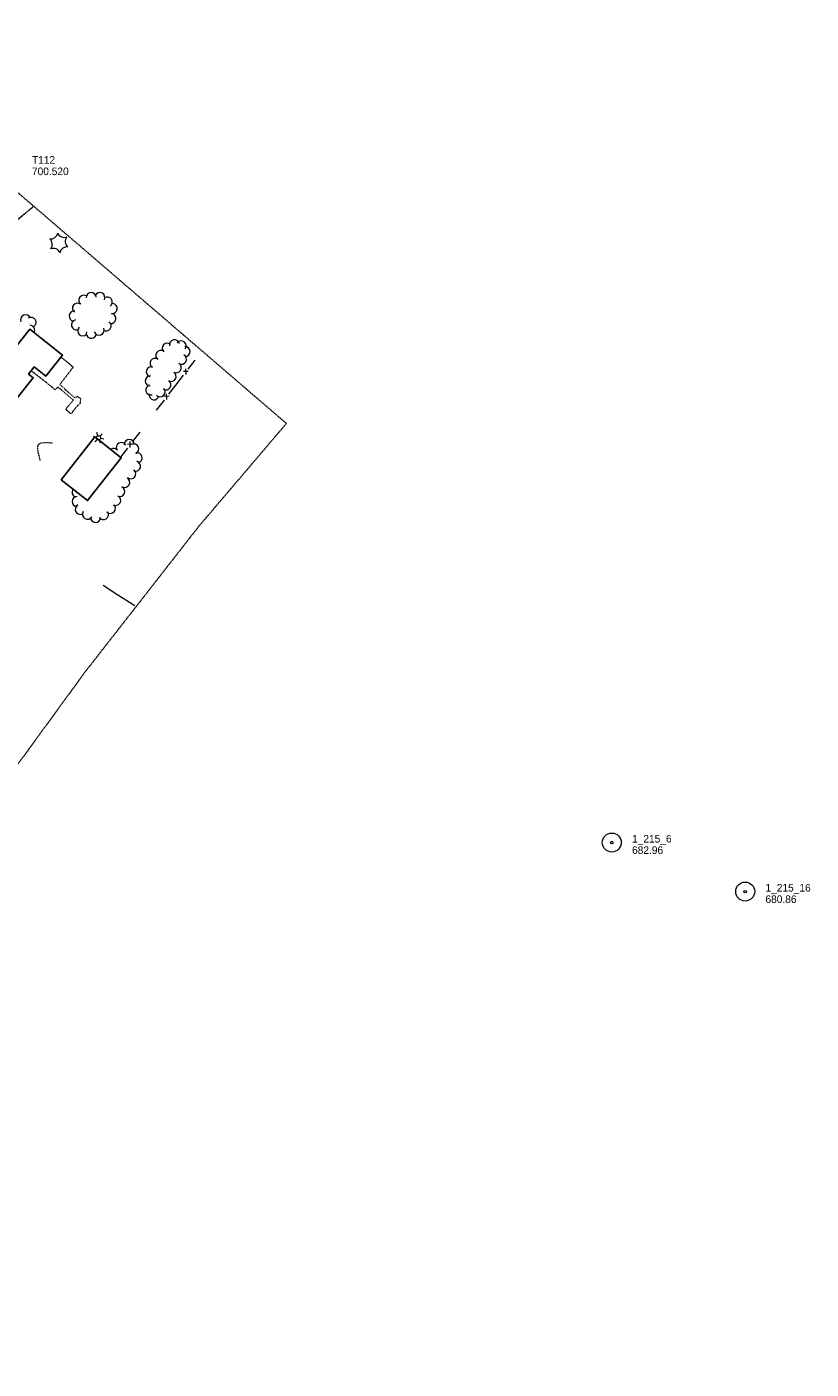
# Model space of a CAD drawing. Extents: x 863487 to 870045, y 569252 to 575761.
# Tile 64 of 66: x 869426 to 870045, y 574000 to 575060. Entities that reach past the tile are written whole.
import ezdxf

# ---------------------------------------------------------------- set-up
doc = ezdxf.new("R2010")
doc.units = 0
doc.header["$LTSCALE"] = 0.005
doc.header["$MEASUREMENT"] = 0
for name, pattern in [('DGN Style 3', [37.5, 25, -12.5]), ('DGN Style 5', [20, 10, -10]), ('DGN Style 6', [74.75, 25, -12.5, 6.25, -12.5, 6, -12.5])]:
    doc.linetypes.add(name, pattern=pattern)
for name, color, linetype, lineweight in [('E_DWY', 2, 'DGN Style 3', 15), ('E_LAND_Vegetation', 3, 'Continuous', 15), ('E_MAP_Control', 4, 'Continuous', 15), ('E_MAP_Limits', 3, 'DGN Style 3', 15), ('E_MAP_PassPoints', 40, 'Continuous', 15), ('E_MISCPROP', 30, 'Continuous', 15), ('E_MISCPROP_HvyLine', 241, 'Continuous', 25), ('E_MISCPROP_Railing', 30, 'Continuous', 15), ('E_PATH_Sidewalk', 2, 'DGN Style 5', 15), ('E_WTR', 4, 'DGN Style 6', 15)]:
    doc.layers.add(name, color=color, linetype=linetype, lineweight=lineweight)
doc.styles.add('Style-IGR_FONT_0', font='IGR_FONT_0.shx')

# ---------------------------------------------------------------- blocks, each defined once
blk = doc.blocks.new('PP')
at = {"layer": 'E_MAP_PassPoints', "color": 40, "linetype": 'Continuous', "lineweight": 0}
for radius in [7.5, 0.96]:
    blk.add_circle((0, 0), radius, dxfattribs=at)
blk = doc.blocks.new('LTP_1')
at = {"layer": 'E_MISCPROP', "color": 20, "linetype": 'Continuous', "lineweight": 0}
for p, q in [((-1.6, 0.1), (-4.2, 0.1)), ((-0.8, 1.4), (-2, 3.7)), ((0.9, 1.4), (2.3, 3.7)), ((-0.9, -1.4), (-2.2, -3.6)), ((0.8, -1.5), (2, -3.6)), ((1.6, 0), (4.2, -0.1))]:
    blk.add_line(p, q, dxfattribs=at)
blk.add_circle((0, 0), 1.64, dxfattribs=at)
blk = doc.blocks.new('PINEL')
at = {"layer": 'E_LAND_Vegetation', "color": 93, "linetype": 'Continuous', "lineweight": 0}
for centre, start, end in [((-8.1, 7.3), 275.2113, 0.9763), ((-10.4, -3.4), 335.2113, 60.9763), ((2.3, 10.7), 215.2113, 300.9763), ((10.4, 3.4), 155.2113, 240.9763), ((-2.3, -10.7), 35.2113, 120.9763), ((8.1, -7.3), 95.2114, 180.9763)]:
    blk.add_arc(centre, 5.72, start, end, dxfattribs=at)

msp = doc.modelspace()

# ---------------------------------------------------------------- linework, layer by layer
at = {"layer": 'E_DWY', "color": 51, "linetype": 'DGN Style 3', "flags": 128}
msp.add_lwpolyline([(869436.1, 574717.5), (869435.6, 574720.3), (869435.1, 574722.3), (869434.5, 574725), (869434.3, 574727.6), (869434.4, 574729.2), (869435.1, 574730.2), (869436.6, 574731.3), (869438.4, 574731.6), (869440.4, 574731.6), (869442.7, 574731.6), (869444, 574731.5), (869445.2, 574731.4), (869445.6, 574731.5)], dxfattribs=at)
at = {"layer": 'E_LAND_Vegetation', "color": 93, "linetype": 'Continuous'}
for centre, radius, start, end in [((869476.5, 574846), 4, 4.0768, 184.0615), ((869483.3, 574846), 4, 333.7163, 153.701), ((869465.7, 574837.6), 4, 51.5894, 231.574), ((869470.7, 574843.9), 4, 51.5894, 231.574), ((869489.2, 574842.5), 4, 305.03, 125.0147), ((869493.1, 574837.4), 4, 261.9465, 81.9312), ((869424.6, 574828.4), 4.01, 22.7159, 202.7006), ((869429, 574826.5), 4.01, 304.2179, 124.2026), ((869463.1, 574831.5), 4, 81.6922, 261.6769), ((869464.9, 574824.5), 4, 103.2155, 283.2001), ((869492, 574829.5), 4, 261.9465, 81.9312), ((869427.9, 574820.2), 4.01, 332.2026, 89.4221), ((869469.8, 574819.9), 4, 136.3177, 316.3023), ((869476.5, 574817.9), 4, 163.0958, 343.0805), ((869482.7, 574820.4), 4, 200.1795, 20.1642), ((869488.2, 574823.6), 4, 235.9537, 55.9383), ((869536.5, 574806.1), 3.94, 46.7377, 226.7224), ((869542.2, 574808.8), 3.94, 12.4813, 192.466), ((869547.6, 574807.9), 3.94, 323.4728, 143.4575), ((869550.6, 574803.4), 3.94, 272.7677, 92.7523), ((869526.8, 574794.1), 3.94, 54.705, 234.6896), ((869531.4, 574800.5), 3.94, 54.705, 234.6896), ((869547.7, 574797.4), 3.94, 239.3902, 59.3749), ((869523.9, 574787.5), 3.94, 71.6095, 251.5942), ((869539.6, 574783.8), 3.94, 239.7053, 59.69), ((869543.7, 574790.6), 3.94, 239.3902, 59.3749), ((869523.1, 574780.3), 3.94, 88.2814, 268.2661), ((869523.5, 574773.1), 3.94, 105.0868, 285.0715), ((869535.5, 574777.2), 3.94, 236.9922, 56.9768), ((869526.1, 574769.3), 3.94, 169.5335, 349.5182), ((869530.8, 574771.6), 3.94, 222.4876, 42.4722), ((869506.5, 574730.1), 3.99, 358.5205, 178.5052), ((869494.2, 574723), 3.99, 38.7021, 127.0935), ((869500.2, 574727.7), 3.99, 27.8709, 207.8556), ((869510, 574726.7), 3.99, 295.3613, 115.346), ((869512.7, 574719.6), 3.99, 283.8714, 103.856), ((869511.5, 574713), 3.99, 254.267, 74.2517), ((869502.9, 574700.2), 3.99, 241.4086, 61.3933), ((869507.7, 574707), 3.99, 230.6838, 50.6685), ((869465.4, 574692.3), 3.99, 141.9993, 249.0888), ((869499.1, 574693), 3.99, 245.9361, 65.9207), ((869465.4, 574685.1), 3.99, 89.2767, 269.2613), ((869467.9, 574678.9), 3.99, 119.728, 299.7126), ((869491.7, 574679.7), 3.99, 225.9413, 45.926), ((869495.8, 574686), 3.99, 238.8749, 58.8595), ((869473.6, 574675.1), 3.99, 148.7246, 328.7093), ((869480, 574672.6), 3.99, 178.3632, 358.3478), ((869486.1, 574674.7), 3.99, 214.3291, 34.3137)]:
    msp.add_arc(centre, radius, start, end, dxfattribs=at)
at = {"layer": 'E_MAP_Limits', "color": 73, "linetype": 'DGN Style 3', "flags": 128}
for points in [[(869175.6, 575137.8), (869630.6, 574746.7)], [(869074, 574000.2), (869220.9, 574204.4), (869311.2, 574328.5), (869387.2, 574434.6), (869471.9, 574550.8), (869561.8, 574665.9), (869630.6, 574746.7)]]:
    msp.add_lwpolyline(points, dxfattribs=at)
at = {"layer": 'E_MISCPROP_HvyLine', "color": 241, "linetype": 'Continuous', "flags": 128}
for points in [[(869415.1, 574763.1), (869390.5, 574782.5), (869406.6, 574802.9), (869410.9, 574799.5), (869428, 574821.1), (869453.8, 574800.7), (869440.6, 574784), (869431.4, 574791.3), (869427, 574785.7), (869430.7, 574782.8)], [(869479.4, 574736), (869452.8, 574702.2), (869473.6, 574685.8), (869500.2, 574719.6)]]:
    msp.add_lwpolyline(points, close=True, dxfattribs=at)
at = {"layer": 'E_MISCPROP_Railing', "color": 40, "linetype": 'Continuous'}
for p, q in [((869553.1, 574787.8), (869549.3, 574787.6)), ((869550.9, 574789.7), (869551.2, 574785.3)), ((869537.9, 574768.1), (869534.1, 574767.9)), ((869535.7, 574770), (869536, 574765.6)), ((869506.9, 574732.4), (869507.1, 574727.6)), ((869509.3, 574730.4), (869505.2, 574730.1))]:
    msp.add_line(p, q, dxfattribs=at)
at = {"layer": 'E_MISCPROP_Railing', "color": 40, "linetype": 'Continuous', "flags": 128}
for points in [[(869558.2, 574796.6), (869552.8, 574789.6)], [(869543, 574776.9), (869537.6, 574769.9)], [(869549.2, 574784.9), (869543, 574776.9)], [(869534, 574765.2), (869527.8, 574757.2)], [(869514.8, 574739.9), (869508.9, 574732.3)], [(869505, 574727.2), (869499.5, 574720.2)]]:
    msp.add_lwpolyline(points, dxfattribs=at)
at = {"layer": 'E_PATH_Sidewalk', "color": 51, "linetype": 'DGN Style 5', "flags": 128}
msp.add_lwpolyline([(869429.1, 574788.4), (869440.2, 574779.8), (869448.2, 574773.2), (869450.1, 574775.5), (869453.2, 574773.1), (869459.6, 574767.5), (869462.4, 574765.2), (869460, 574762.4), (869456.3, 574757.9), (869460.6, 574754.2), (869464.7, 574759.5), (869468.1, 574762.9), (869468.2, 574766.2), (869465.4, 574768), (869464.5, 574767.2), (869464.1, 574766.8), (869463.8, 574766.5), (869461, 574769), (869451.7, 574777.4), (869462.3, 574791.1), (869458, 574794.8), (869452.4, 574799.1)], dxfattribs=at)
at = {"layer": 'E_WTR', "color": 161, "linetype": 'Continuous', "flags": 128}
for points in [[(869413.3, 574903.1), (869416.5, 574906), (869420, 574908.9), (869422.2, 574910.7), (869423.1, 574911.5), (869424.6, 574912.8), (869427.4, 574915.3), (869430.1, 574917.5), (869431, 574918.3)], [(869485.9, 574619), (869497.6, 574611.4), (869510.9, 574602.9)]]:
    msp.add_lwpolyline(points, dxfattribs=at)

# ---------------------------------------------------------------- block references
at = {"layer": 'E_LAND_Vegetation', "color": 93, "linetype": 'Continuous', "xscale": 1.000001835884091, "yscale": 1.000001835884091, "zscale": 1.000001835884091, "rotation": 48.68554361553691}
msp.add_blockref('PINEL', (869450.9, 574889.2), dxfattribs=at)
at = {"layer": 'E_MAP_PassPoints', "color": 40, "linetype": 'Continuous'}
for p in [(869887.4, 574415.9), (869992.7, 574377.2)]:
    msp.add_blockref('PP', p, dxfattribs=at)
at = {"layer": 'E_MISCPROP', "color": 20, "linetype": 'Continuous', "xscale": 1.000001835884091, "yscale": 1.000001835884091, "zscale": 1.000001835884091, "rotation": 48.68554361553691}
msp.add_blockref('LTP_1', (869482.3, 574735.4), dxfattribs=at)

# ---------------------------------------------------------------- texts
at = {"layer": 'E_MAP_Control', "color": 161, "linetype": 'Continuous', "style": 'Style-IGR_FONT_0'}
for s, p in [('T112', (869429.7, 574951.7)), ('700.520', (869429.7, 574942.7))]:
    msp.add_text(s, height=6, dxfattribs=at).set_placement(p)
at = {"layer": 'E_MAP_PassPoints', "color": 40, "linetype": 'Continuous', "style": 'Style-IGR_FONT_0'}
for s, p in [('1_215_6', (869903.4, 574415.9)), ('682.96', (869903.4, 574406.9)), ('1_215_16', (870008.7, 574377.2)), ('680.86', (870008.7, 574368.2))]:
    msp.add_text(s, height=6, dxfattribs=at).set_placement(p)

doc.saveas('drawing.dxf')
